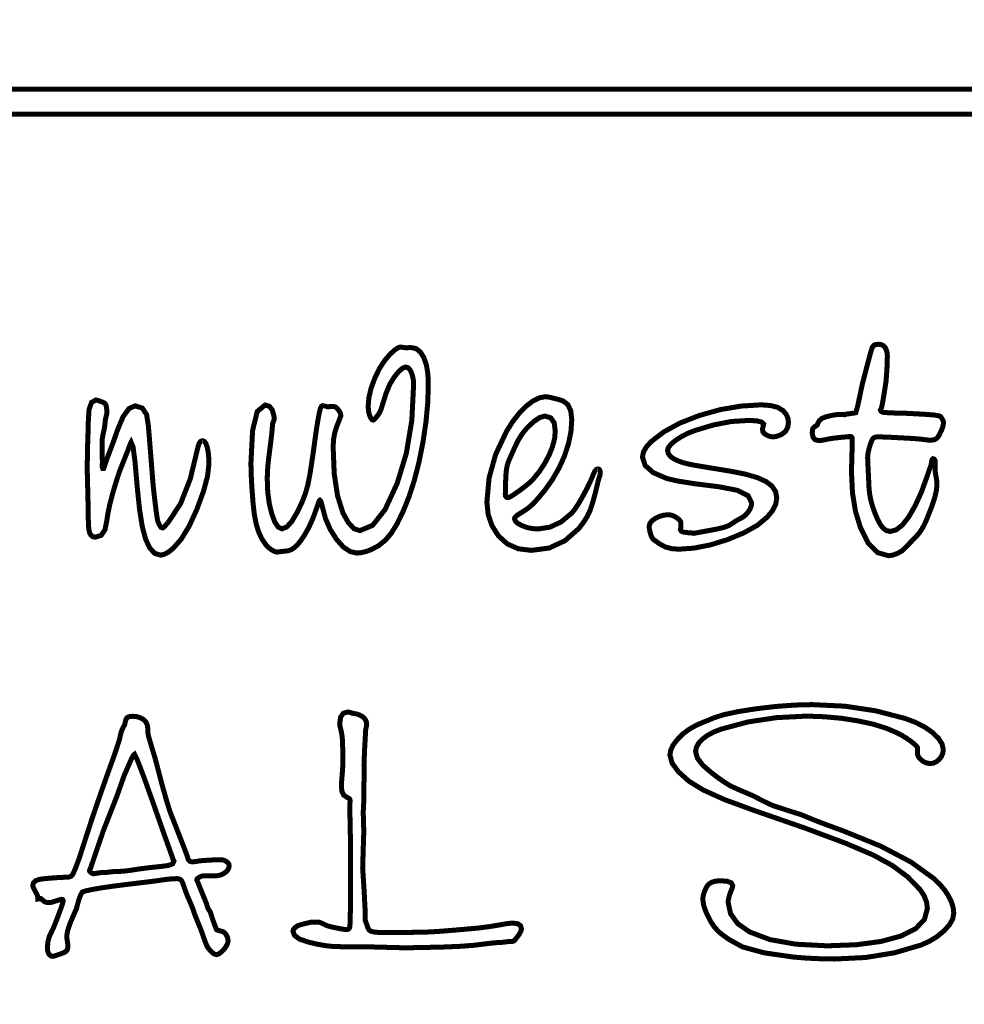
# Model space of a CAD drawing. Header units: millimetres. Extents: x 0 to 6566002, y 0 to 5716629.
# Tile 32 of 99: x 6564207 to 6564218, y 5715825 to 5715836. Entities that reach past the tile are written whole.
import ezdxf
from ezdxf import colors
from ezdxf.entities.mleader import LeaderData, LeaderLine
from ezdxf.math import Vec2, Vec3

# ---------------------------------------------------------------- set-up
doc = ezdxf.new("R2010")
doc.units = ezdxf.units.MM
doc.layers.add('!IS-W-OPIS RZĘDNYCH', color=160, linetype='Continuous', lineweight=13)
doc.styles.get("Standard").update_dxf_attribs({"font": 'arial.ttf'})

msp = doc.modelspace()

# ---------------------------------------------------------------- leaders
at = {"layer": '!IS-W-OPIS RZĘDNYCH'}
ml = msp.add_multileader_mtext('Standard', dxfattribs=at)
ml.set_content('{\\C5;STUDNIA WODOMIERZOWA}', color=256)
ml.set_leader_properties()
ml.build(insert=Vec2(0, 0))
ml.multileader.update_dxf_attribs({"has_text_frame": 1, "text_left_attachment_type": 2, "text_right_attachment_type": 2, "dogleg_length": 0.288, "arrow_head_size": 0.5})
ctx = ml.context
ctx.base_point, ctx.char_height, ctx.arrow_head_size, ctx.landing_gap_size, ctx.plane_origin = Vec3(6564820.407, 5715943.264), 0.8, 0.5, 0.104, Vec3(6564830.685, 5715951.059)
ctx.left_attachment, ctx.right_attachment, ctx.text_align_type, ctx.attachment_type = 2, 2, 1, 1
notes = []
notes.append((ctx, [(0, (0, 0, 0), (0, 0), (1, 0), 1, [])]))
ctx.mtext.insert, ctx.mtext.width, ctx.mtext.alignment, ctx.mtext.flow_direction = Vec3(6564825.378, 5715944.351), 7.02417, 2, 5
ctx.mtext.has_bg_fill, ctx.mtext.bg_color, ctx.mtext.bg_scale_factor, ctx.mtext.bg_transparency, ctx.mtext.use_window_bg_color = 1, -1073741824, 1, 0, 1
for ctx, leaders in notes:
    for number, flags, end, landing, length, lines in leaders:
        leader = LeaderData()
        leader.index, (leader.has_last_leader_line, leader.has_dogleg_vector, leader.attachment_direction) = number, flags
        leader.last_leader_point, leader.dogleg_vector, leader.dogleg_length = Vec3(end), Vec3(landing), length
        for number, points, colour, breaks in lines:
            line = LeaderLine()
            line.index, line.vertices, line.color, line.breaks = number, Vec3.list(points), colors.encode_raw_color(colour), breaks
            leader.lines.append(line)
        ctx.leaders.append(leader)

# ---------------------------------------------------------------- next in the draw order: linework, layer by layer
at = {"color": 0, "linetype": 'Continuous', "const_width": 0.0559}
for points in [[(6564169.983, 5715835.07), (6564243.472, 5715835.07), (6564243.472, 5715740.818), (6564169.983, 5715740.818)], [(6564170.262, 5715834.791), (6564243.193, 5715834.791), (6564243.193, 5715741.098), (6564170.262, 5715741.098)], [(6564216.896, 5715832.228), (6564216.924, 5715832.224), (6564216.948, 5715832.213), (6564216.967, 5715832.193), (6564216.981, 5715832.166), (6564216.99, 5715832.133), (6564216.993, 5715832.094), (6564216.991, 5715832.026), (6564216.988, 5715831.95), (6564216.982, 5715831.866), (6564216.978, 5715831.814), (6564216.955, 5715831.666), (6564216.938, 5715831.568), (6564216.928, 5715831.521), (6564216.922, 5715831.507), (6564216.917, 5715831.498), (6564216.916, 5715831.495), (6564216.921, 5715831.482), (6564216.935, 5715831.473), (6564216.955, 5715831.468), (6564217.001, 5715831.465), (6564217.088, 5715831.461), (6564217.217, 5715831.458), (6564217.401, 5715831.448), (6564217.519, 5715831.439), (6564217.571, 5715831.43), (6564217.583, 5715831.423), (6564217.594, 5715831.412), (6564217.603, 5715831.397), (6564217.612, 5715831.381), (6564217.617, 5715831.365), (6564217.619, 5715831.351), (6564217.613, 5715831.314), (6564217.595, 5715831.266), (6564217.566, 5715831.207), (6564217.544, 5715831.18), (6564217.516, 5715831.164), (6564217.48, 5715831.159), (6564217.451, 5715831.16), (6564217.409, 5715831.165), (6564217.353, 5715831.172), (6564217.315, 5715831.175), (6564217.24, 5715831.18), (6564217.128, 5715831.186), (6564217.013, 5715831.192), (6564216.93, 5715831.195), (6564216.877, 5715831.196), (6564216.85, 5715831.191), (6564216.829, 5715831.174), (6564216.816, 5715831.146), (6564216.813, 5715831.141), (6564216.81, 5715831.132), (6564216.805, 5715831.118), (6564216.787, 5715831.059), (6564216.776, 5715831.008), (6564216.773, 5715830.965), (6564216.774, 5715830.925), (6564216.78, 5715830.808), (6564216.789, 5715830.614), (6564216.796, 5715830.556), (6564216.809, 5715830.489), (6564216.83, 5715830.415), (6564216.856, 5715830.342), (6564216.884, 5715830.277), (6564216.914, 5715830.22), (6564216.947, 5715830.177), (6564216.984, 5715830.151), (6564217.025, 5715830.142), (6564217.092, 5715830.16), (6564217.161, 5715830.214), (6564217.232, 5715830.305), (6564217.303, 5715830.429), (6564217.373, 5715830.582), (6564217.439, 5715830.765), (6564217.451, 5715830.802), (6564217.46, 5715830.829), (6564217.467, 5715830.847), (6564217.474, 5715830.866), (6564217.479, 5715830.878), (6564217.48, 5715830.885), (6564217.486, 5715830.922), (6564217.493, 5715830.944), (6564217.501, 5715830.952), (6564217.515, 5715830.948), (6564217.524, 5715830.935), (6564217.527, 5715830.914), (6564217.525, 5715830.819), (6564217.525, 5715830.811), (6564217.528, 5715830.798), (6564217.531, 5715830.778), (6564217.539, 5715830.735), (6564217.544, 5715830.697), (6564217.546, 5715830.664), (6564217.539, 5715830.597), (6564217.52, 5715830.516), (6564217.488, 5715830.42), (6564217.453, 5715830.33), (6564217.423, 5715830.257), (6564217.396, 5715830.201), (6564217.371, 5715830.157), (6564217.343, 5715830.118), (6564217.313, 5715830.085), (6564217.232, 5715830.001), (6564217.181, 5715829.949), (6564217.162, 5715829.929), (6564217.105, 5715829.897), (6564217.053, 5715829.878), (6564217.006, 5715829.871), (6564216.884, 5715829.906), (6564216.78, 5715830.011), (6564216.692, 5715830.187), (6564216.637, 5715830.368), (6564216.604, 5715830.573), (6564216.593, 5715830.803), (6564216.594, 5715830.848), (6564216.596, 5715830.935), (6564216.6, 5715831.066), (6564216.6, 5715831.125), (6564216.601, 5715831.144), (6564216.602, 5715831.16), (6564216.602, 5715831.173), (6564216.599, 5715831.188), (6564216.591, 5715831.197), (6564216.579, 5715831.2), (6564216.566, 5715831.199), (6564216.553, 5715831.198), (6564216.538, 5715831.196), (6564216.524, 5715831.195), (6564216.502, 5715831.193), (6564216.469, 5715831.19), (6564216.407, 5715831.183), (6564216.351, 5715831.175), (6564216.301, 5715831.165), (6564216.273, 5715831.159), (6564216.248, 5715831.156), (6564216.227, 5715831.155), (6564216.187, 5715831.164), (6564216.164, 5715831.192), (6564216.156, 5715831.237), (6564216.157, 5715831.261), (6564216.159, 5715831.279), (6564216.162, 5715831.289), (6564216.171, 5715831.299), (6564216.187, 5715831.312), (6564216.211, 5715831.328), (6564216.218, 5715831.347), (6564216.236, 5715831.378), (6564216.264, 5715831.402), (6564216.303, 5715831.418), (6564216.372, 5715831.435), (6564216.434, 5715831.445), (6564216.489, 5715831.448), (6564216.494, 5715831.447), (6564216.502, 5715831.445), (6564216.514, 5715831.442), (6564216.538, 5715831.45), (6564216.593, 5715831.457), (6564216.627, 5715831.462), (6564216.641, 5715831.465), (6564216.649, 5715831.495), (6564216.655, 5715831.516), (6564216.66, 5715831.53), (6564216.713, 5715831.781), (6564216.769, 5715831.996), (6564216.806, 5715832.134), (6564216.825, 5715832.195), (6564216.839, 5715832.213), (6564216.863, 5715832.225)], [(6564210.668, 5715830.49), (6564210.661, 5715830.484), (6564210.652, 5715830.465), (6564210.642, 5715830.433), (6564210.593, 5715830.296), (6564210.543, 5715830.184), (6564210.492, 5715830.095), (6564210.452, 5715830.036), (6564210.414, 5715829.99), (6564210.38, 5715829.959), (6564210.347, 5715829.938), (6564210.31, 5715829.926), (6564210.271, 5715829.922), (6564210.189, 5715829.912), (6564210.172, 5715829.915), (6564210.15, 5715829.925), (6564210.124, 5715829.94), (6564210.099, 5715829.959), (6564210.078, 5715829.978), (6564210.062, 5715829.998), (6564210.017, 5715830.066), (6564209.982, 5715830.143), (6564209.957, 5715830.227), (6564209.937, 5715830.329), (6564209.922, 5715830.461), (6564209.91, 5715830.623), (6564209.904, 5715830.725), (6564209.9, 5715830.821), (6564209.899, 5715830.91), (6564209.917, 5715831.266), (6564209.969, 5715831.479), (6564210.057, 5715831.551), (6564210.104, 5715831.537), (6564210.137, 5715831.496), (6564210.155, 5715831.428), (6564210.159, 5715831.398), (6564210.158, 5715831.391), (6564210.153, 5715831.377), (6564210.145, 5715831.355), (6564210.141, 5715831.344), (6564210.138, 5715831.321), (6564210.136, 5715831.286), (6564210.132, 5715831.241), (6564210.119, 5715831.133), (6564210.097, 5715830.961), (6564210.088, 5715830.878), (6564210.082, 5715830.797), (6564210.081, 5715830.717), (6564210.086, 5715830.58), (6564210.103, 5715830.454), (6564210.131, 5715830.338), (6564210.166, 5715830.245), (6564210.204, 5715830.19), (6564210.245, 5715830.171), (6564210.298, 5715830.192), (6564210.355, 5715830.254), (6564210.416, 5715830.358), (6564210.467, 5715830.465), (6564210.506, 5715830.565), (6564210.533, 5715830.661), (6564210.558, 5715830.789), (6564210.589, 5715830.992), (6564210.627, 5715831.267), (6564210.638, 5715831.338), (6564210.65, 5715831.408), (6564210.664, 5715831.478), (6564210.674, 5715831.516), (6564210.685, 5715831.538), (6564210.697, 5715831.544), (6564210.749, 5715831.532), (6564210.823, 5715831.534), (6564210.84, 5715831.529), (6564210.856, 5715831.517), (6564210.874, 5715831.496), (6564210.889, 5715831.474), (6564210.898, 5715831.452), (6564210.901, 5715831.432), (6564210.895, 5715831.416), (6564210.88, 5715831.375), (6564210.854, 5715831.31), (6564210.833, 5715831.241), (6564210.82, 5715831.168), (6564210.815, 5715831.088), (6564210.827, 5715830.786), (6564210.864, 5715830.54), (6564210.924, 5715830.349), (6564210.985, 5715830.239), (6564211.048, 5715830.173), (6564211.114, 5715830.151), (6564211.255, 5715830.21), (6564211.394, 5715830.386), (6564211.53, 5715830.681), (6564211.631, 5715831.013), (6564211.692, 5715831.378), (6564211.712, 5715831.776), (6564211.709, 5715831.828), (6564211.7, 5715831.875), (6564211.686, 5715831.916), (6564211.668, 5715831.949), (6564211.647, 5715831.968), (6564211.624, 5715831.974), (6564211.589, 5715831.962), (6564211.546, 5715831.924), (6564211.496, 5715831.862), (6564211.448, 5715831.784), (6564211.405, 5715831.682), (6564211.366, 5715831.556), (6564211.349, 5715831.503), (6564211.332, 5715831.464), (6564211.315, 5715831.439), (6564211.29, 5715831.408), (6564211.272, 5715831.389), (6564211.261, 5715831.383), (6564211.248, 5715831.388), (6564211.235, 5715831.405), (6564211.223, 5715831.432), (6564211.213, 5715831.465), (6564211.208, 5715831.501), (6564211.206, 5715831.54), (6564211.214, 5715831.635), (6564211.238, 5715831.738), (6564211.279, 5715831.849), (6564211.33, 5715831.955), (6564211.387, 5715832.044), (6564211.449, 5715832.116), (6564211.5, 5715832.163), (6564211.539, 5715832.189), (6564211.565, 5715832.197), (6564211.624, 5715832.189), (6564211.684, 5715832.191), (6564211.74, 5715832.179), (6564211.787, 5715832.142), (6564211.825, 5715832.082), (6564211.854, 5715832), (6564211.871, 5715831.9), (6564211.876, 5715831.782), (6564211.87, 5715831.579), (6564211.85, 5715831.365), (6564211.817, 5715831.14), (6564211.773, 5715830.919), (6564211.721, 5715830.715), (6564211.661, 5715830.529), (6564211.593, 5715830.361), (6564211.527, 5715830.226), (6564211.463, 5715830.122), (6564211.396, 5715830.043), (6564211.32, 5715829.982), (6564211.236, 5715829.938), (6564211.177, 5715829.917), (6564211.125, 5715829.905), (6564211.08, 5715829.901), (6564211.004, 5715829.918), (6564210.928, 5715829.969), (6564210.852, 5715830.055), (6564210.783, 5715830.164), (6564210.73, 5715830.285), (6564210.694, 5715830.42), (6564210.684, 5715830.459), (6564210.675, 5715830.483)], [(6564209.36, 5715831.153), (6564209.38, 5715831.145), (6564209.397, 5715831.122), (6564209.411, 5715831.083), (6564209.422, 5715831.031), (6564209.428, 5715830.966), (6564209.43, 5715830.89), (6564209.415, 5715830.757), (6564209.37, 5715830.59), (6564209.296, 5715830.388), (6564209.211, 5715830.203), (6564209.123, 5715830.058), (6564209.031, 5715829.953), (6564208.978, 5715829.911), (6564208.932, 5715829.887), (6564208.892, 5715829.878), (6564208.826, 5715829.898), (6564208.771, 5715829.957), (6564208.725, 5715830.055), (6564208.687, 5715830.198), (6564208.657, 5715830.389), (6564208.632, 5715830.629), (6564208.607, 5715830.913), (6564208.585, 5715831.083), (6564208.568, 5715831.14), (6564208.563, 5715831.136), (6564208.556, 5715831.123), (6564208.548, 5715831.101), (6564208.531, 5715831.056), (6564208.505, 5715830.99), (6564208.47, 5715830.901), (6564208.433, 5715830.808), (6564208.396, 5715830.696), (6564208.357, 5715830.564), (6564208.324, 5715830.436), (6564208.303, 5715830.337), (6564208.293, 5715830.267), (6564208.272, 5715830.162), (6564208.23, 5715830.099), (6564208.164, 5715830.078), (6564208.138, 5715830.083), (6564208.117, 5715830.098), (6564208.102, 5715830.122), (6564208.093, 5715830.16), (6564208.087, 5715830.214), (6564208.086, 5715830.285), (6564208.085, 5715830.347), (6564208.083, 5715830.46), (6564208.079, 5715830.625), (6564208.077, 5715830.708), (6564208.075, 5715830.786), (6564208.075, 5715830.858), (6564208.075, 5715830.925), (6564208.076, 5715830.994), (6564208.077, 5715831.066), (6564208.082, 5715831.214), (6564208.085, 5715831.314), (6564208.086, 5715831.366), (6564208.094, 5715831.5), (6564208.122, 5715831.58), (6564208.171, 5715831.607), (6564208.18, 5715831.605), (6564208.196, 5715831.601), (6564208.219, 5715831.593), (6564208.242, 5715831.584), (6564208.259, 5715831.577), (6564208.269, 5715831.571), (6564208.282, 5715831.553), (6564208.29, 5715831.517), (6564208.293, 5715831.463), (6564208.291, 5715831.451), (6564208.286, 5715831.428), (6564208.277, 5715831.394), (6564208.272, 5715831.346), (6564208.268, 5715831.311), (6564208.265, 5715831.289), (6564208.251, 5715831.228), (6564208.242, 5715831.178), (6564208.239, 5715831.138), (6564208.243, 5715830.907), (6564208.241, 5715830.879), (6564208.242, 5715830.857), (6564208.247, 5715830.844), (6564208.254, 5715830.84), (6564208.257, 5715830.844), (6564208.262, 5715830.856), (6564208.268, 5715830.877), (6564208.279, 5715830.91), (6564208.292, 5715830.948), (6564208.309, 5715830.992), (6564208.34, 5715831.073), (6564208.374, 5715831.165), (6564208.41, 5715831.269), (6564208.473, 5715831.42), (6564208.539, 5715831.511), (6564208.608, 5715831.542), (6564208.687, 5715831.517), (6564208.736, 5715831.444), (6564208.755, 5715831.321), (6564208.767, 5715831.179), (6564208.785, 5715830.955), (6564208.809, 5715830.651), (6564208.832, 5715830.45), (6564208.849, 5715830.318), (6564208.86, 5715830.257), (6564208.878, 5715830.215), (6564208.895, 5715830.189), (6564208.914, 5715830.181), (6564208.924, 5715830.185), (6564208.938, 5715830.199), (6564208.957, 5715830.222), (6564208.964, 5715830.23), (6564208.974, 5715830.242), (6564208.986, 5715830.257), (6564209.115, 5715830.453), (6564209.223, 5715830.729), (6564209.309, 5715831.086), (6564209.321, 5715831.123), (6564209.338, 5715831.146)], [(6564213.767, 5715830.838), (6564213.778, 5715830.835), (6564213.786, 5715830.827), (6564213.791, 5715830.813), (6564213.793, 5715830.797), (6564213.792, 5715830.778), (6564213.786, 5715830.757), (6564213.772, 5715830.715), (6564213.738, 5715830.572), (6564213.707, 5715830.459), (6564213.678, 5715830.374), (6564213.645, 5715830.305), (6564213.602, 5715830.238), (6564213.552, 5715830.173), (6564213.398, 5715830.038), (6564213.223, 5715829.957), (6564213.025, 5715829.931), (6564212.878, 5715829.949), (6564212.756, 5715830.003), (6564212.657, 5715830.093), (6564212.586, 5715830.206), (6564212.543, 5715830.331), (6564212.529, 5715830.468), (6564212.553, 5715830.737), (6564212.626, 5715830.999), (6564212.747, 5715831.256), (6564212.815, 5715831.364), (6564212.888, 5715831.458), (6564212.965, 5715831.537), (6564213.044, 5715831.597), (6564213.117, 5715831.632), (6564213.185, 5715831.644), (6564213.202, 5715831.642), (6564213.233, 5715831.636), (6564213.278, 5715831.625), (6564213.325, 5715831.613), (6564213.358, 5715831.603), (6564213.379, 5715831.596), (6564213.432, 5715831.555), (6564213.464, 5715831.485), (6564213.475, 5715831.385), (6564213.466, 5715831.256), (6564213.439, 5715831.122), (6564213.394, 5715830.984), (6564213.333, 5715830.848), (6564213.258, 5715830.718), (6564213.17, 5715830.595), (6564213.112, 5715830.526), (6564213.065, 5715830.472), (6564213.027, 5715830.434), (6564212.99, 5715830.403), (6564212.944, 5715830.371), (6564212.887, 5715830.336), (6564212.859, 5715830.317), (6564212.842, 5715830.3), (6564212.836, 5715830.285), (6564212.846, 5715830.258), (6564212.873, 5715830.232), (6564212.92, 5715830.207), (6564212.976, 5715830.186), (6564213.034, 5715830.174), (6564213.094, 5715830.169), (6564213.229, 5715830.189), (6564213.355, 5715830.247), (6564213.473, 5715830.345), (6564213.508, 5715830.387), (6564213.55, 5715830.451), (6564213.6, 5715830.538), (6564213.649, 5715830.631), (6564213.689, 5715830.713), (6564213.718, 5715830.786), (6564213.733, 5715830.815), (6564213.749, 5715830.832)], [(6564215.444, 5715831.379), (6564215.252, 5715831.367), (6564215.051, 5715831.328), (6564214.842, 5715831.265), (6564214.765, 5715831.234), (6564214.696, 5715831.198), (6564214.632, 5715831.157), (6564214.583, 5715831.116), (6564214.553, 5715831.079), (6564214.543, 5715831.047), (6564214.551, 5715831.01), (6564214.577, 5715830.976), (6564214.619, 5715830.948), (6564214.669, 5715830.925), (6564214.719, 5715830.907), (6564214.771, 5715830.894), (6564214.86, 5715830.877), (6564215.021, 5715830.85), (6564215.254, 5715830.812), (6564215.417, 5715830.779), (6564215.546, 5715830.741), (6564215.641, 5715830.698), (6564215.707, 5715830.647), (6564215.747, 5715830.586), (6564215.76, 5715830.515), (6564215.748, 5715830.445), (6564215.713, 5715830.374), (6564215.655, 5715830.303), (6564215.546, 5715830.212), (6564215.397, 5715830.128), (6564215.209, 5715830.05), (6564215.016, 5715829.991), (6564214.836, 5715829.956), (6564214.671, 5715829.944), (6564214.589, 5715829.95), (6564214.516, 5715829.97), (6564214.453, 5715830.004), (6564214.418, 5715830.029), (6564214.393, 5715830.047), (6564214.38, 5715830.059), (6564214.372, 5715830.069), (6564214.364, 5715830.084), (6564214.357, 5715830.103), (6564214.347, 5715830.137), (6564214.34, 5715830.169), (6564214.338, 5715830.199), (6564214.346, 5715830.231), (6564214.368, 5715830.26), (6564214.407, 5715830.288), (6564214.453, 5715830.31), (6564214.503, 5715830.324), (6564214.556, 5715830.328), (6564214.585, 5715830.324), (6564214.615, 5715830.313), (6564214.646, 5715830.294), (6564214.673, 5715830.273), (6564214.688, 5715830.252), (6564214.692, 5715830.233), (6564214.688, 5715830.157), (6564214.696, 5715830.144), (6564214.722, 5715830.135), (6564214.764, 5715830.129), (6564214.782, 5715830.127), (6564214.797, 5715830.126), (6564214.81, 5715830.125), (6564214.82, 5715830.123), (6564214.827, 5715830.121), (6564214.831, 5715830.121), (6564214.841, 5715830.122), (6564214.854, 5715830.124), (6564214.869, 5715830.127), (6564214.901, 5715830.133), (6564214.971, 5715830.146), (6564215.081, 5715830.166), (6564215.163, 5715830.185), (6564215.225, 5715830.207), (6564215.267, 5715830.233), (6564215.293, 5715830.252), (6564215.32, 5715830.268), (6564215.347, 5715830.282), (6564215.382, 5715830.301), (6564215.413, 5715830.326), (6564215.441, 5715830.358), (6564215.463, 5715830.393), (6564215.476, 5715830.427), (6564215.48, 5715830.461), (6564215.44, 5715830.541), (6564215.318, 5715830.601), (6564215.115, 5715830.64), (6564214.843, 5715830.674), (6564214.649, 5715830.705), (6564214.532, 5715830.733), (6564214.382, 5715830.798), (6564214.293, 5715830.877), (6564214.263, 5715830.97), (6564214.274, 5715831.027), (6564214.306, 5715831.084), (6564214.359, 5715831.142), (6564214.502, 5715831.252), (6564214.681, 5715831.35), (6564214.899, 5715831.435), (6564215.132, 5715831.5), (6564215.362, 5715831.539), (6564215.587, 5715831.553), (6564215.691, 5715831.545), (6564215.772, 5715831.524), (6564215.831, 5715831.488), (6564215.864, 5715831.448), (6564215.884, 5715831.405), (6564215.89, 5715831.357), (6564215.882, 5715831.301), (6564215.857, 5715831.257), (6564215.815, 5715831.224), (6564215.781, 5715831.209), (6564215.75, 5715831.2), (6564215.721, 5715831.196), (6564215.692, 5715831.199), (6564215.665, 5715831.207), (6564215.638, 5715831.221), (6564215.617, 5715831.237), (6564215.604, 5715831.255), (6564215.6, 5715831.273), (6564215.6, 5715831.278), (6564215.601, 5715831.282), (6564215.602, 5715831.286), (6564215.615, 5715831.338), (6564215.59, 5715831.361), (6564215.533, 5715831.375)], [(6564213.178, 5715831.428), (6564213.119, 5715831.412), (6564213.049, 5715831.365), (6564212.968, 5715831.287), (6564212.919, 5715831.225), (6564212.874, 5715831.151), (6564212.832, 5715831.064), (6564212.822, 5715831.039), (6564212.81, 5715831.013), (6564212.798, 5715830.987), (6564212.774, 5715830.932), (6564212.757, 5715830.883), (6564212.748, 5715830.84), (6564212.742, 5715830.787), (6564212.738, 5715830.704), (6564212.736, 5715830.591), (6564212.734, 5715830.559), (6564212.737, 5715830.537), (6564212.747, 5715830.523), (6564212.764, 5715830.519), (6564212.788, 5715830.527), (6564212.831, 5715830.554), (6564212.894, 5715830.598), (6564212.959, 5715830.647), (6564213.008, 5715830.688), (6564213.041, 5715830.72), (6564213.112, 5715830.807), (6564213.172, 5715830.898), (6564213.223, 5715830.994), (6564213.261, 5715831.089), (6564213.284, 5715831.178), (6564213.291, 5715831.261), (6564213.279, 5715831.352), (6564213.241, 5715831.408)], [(6564216.094, 5715828.084), (6564215.757, 5715828.067), (6564215.439, 5715828.019), (6564215.137, 5715827.938), (6564215.056, 5715827.906), (6564214.987, 5715827.869), (6564214.931, 5715827.827), (6564214.889, 5715827.782), (6564214.864, 5715827.736), (6564214.855, 5715827.69), (6564214.875, 5715827.616), (6564214.936, 5715827.536), (6564215.037, 5715827.449), (6564215.121, 5715827.386), (6564215.187, 5715827.341), (6564215.235, 5715827.311), (6564215.289, 5715827.285), (6564215.376, 5715827.247), (6564215.494, 5715827.197), (6564215.504, 5715827.192), (6564215.526, 5715827.181), (6564215.559, 5715827.163), (6564215.629, 5715827.128), (6564215.681, 5715827.103), (6564215.714, 5715827.088), (6564215.765, 5715827.071), (6564215.869, 5715827.037), (6564216.025, 5715826.988), (6564216.104, 5715826.956), (6564216.167, 5715826.93), (6564216.215, 5715826.911), (6564216.269, 5715826.89), (6564216.364, 5715826.855), (6564216.501, 5715826.805), (6564216.921, 5715826.634), (6564217.257, 5715826.457), (6564217.509, 5715826.275), (6564217.574, 5715826.213), (6564217.629, 5715826.149), (6564217.674, 5715826.081), (6564217.707, 5715826.013), (6564217.727, 5715825.949), (6564217.733, 5715825.889), (6564217.722, 5715825.825), (6564217.686, 5715825.76), (6564217.626, 5715825.692), (6564217.549, 5715825.628), (6564217.462, 5715825.575), (6564217.366, 5715825.532), (6564217.071, 5715825.446), (6564216.751, 5715825.394), (6564216.405, 5715825.377), (6564216.245, 5715825.38), (6564216.091, 5715825.387), (6564215.944, 5715825.399), (6564215.619, 5715825.446), (6564215.378, 5715825.512), (6564215.222, 5715825.598), (6564215.203, 5715825.612), (6564215.184, 5715825.627), (6564215.164, 5715825.64), (6564215.111, 5715825.682), (6564215.064, 5715825.735), (6564215.021, 5715825.799), (6564214.974, 5715825.893), (6564214.945, 5715825.975), (6564214.936, 5715826.044), (6564214.938, 5715826.07), (6564214.945, 5715826.101), (6564214.957, 5715826.136), (6564214.972, 5715826.169), (6564214.987, 5715826.194), (6564215.002, 5715826.211), (6564215.034, 5715826.232), (6564215.078, 5715826.245), (6564215.134, 5715826.249), (6564215.209, 5715826.243), (6564215.254, 5715826.225), (6564215.269, 5715826.195), (6564215.266, 5715826.179), (6564215.258, 5715826.154), (6564215.244, 5715826.12), (6564215.23, 5715826.079), (6564215.221, 5715826.042), (6564215.218, 5715826.008), (6564215.245, 5715825.882), (6564215.324, 5715825.772), (6564215.457, 5715825.679), (6564215.685, 5715825.593), (6564215.974, 5715825.542), (6564216.322, 5715825.524), (6564216.649, 5715825.536), (6564216.923, 5715825.573), (6564217.145, 5715825.633), (6564217.309, 5715825.716), (6564217.406, 5715825.818), (6564217.439, 5715825.94), (6564217.43, 5715826.011), (6564217.403, 5715826.081), (6564217.358, 5715826.15), (6564217.221, 5715826.291), (6564217.047, 5715826.42), (6564216.835, 5715826.536), (6564216.533, 5715826.665), (6564216.083, 5715826.833), (6564215.487, 5715827.04), (6564215.174, 5715827.155), (6564214.938, 5715827.262), (6564214.78, 5715827.359), (6564214.663, 5715827.465), (6564214.592, 5715827.562), (6564214.569, 5715827.652), (6564214.578, 5715827.704), (6564214.605, 5715827.761), (6564214.651, 5715827.822), (6564214.709, 5715827.881), (6564214.775, 5715827.932), (6564214.849, 5715827.975), (6564214.883, 5715827.991), (6564214.931, 5715828.012), (6564214.994, 5715828.037), (6564215.011, 5715828.044), (6564215.033, 5715828.053), (6564215.06, 5715828.065), (6564215.17, 5715828.1), (6564215.328, 5715828.134), (6564215.533, 5715828.166), (6564215.754, 5715828.192), (6564215.96, 5715828.207), (6564216.151, 5715828.212), (6564216.516, 5715828.195), (6564216.863, 5715828.143), (6564217.193, 5715828.057), (6564217.31, 5715828.013), (6564217.411, 5715827.961), (6564217.497, 5715827.901), (6564217.563, 5715827.836), (6564217.603, 5715827.773), (6564217.616, 5715827.71), (6564217.611, 5715827.671), (6564217.596, 5715827.635), (6564217.571, 5715827.602), (6564217.54, 5715827.576), (6564217.506, 5715827.56), (6564217.469, 5715827.555), (6564217.436, 5715827.56), (6564217.404, 5715827.572), (6564217.373, 5715827.593), (6564217.348, 5715827.618), (6564217.333, 5715827.643), (6564217.327, 5715827.669), (6564217.33, 5715827.731), (6564217.321, 5715827.746), (6564217.296, 5715827.771), (6564217.254, 5715827.804), (6564217.204, 5715827.839), (6564217.155, 5715827.869), (6564217.107, 5715827.895), (6564216.983, 5715827.948), (6564216.836, 5715827.994), (6564216.665, 5715828.031), (6564216.479, 5715828.06), (6564216.289, 5715828.077)], [(6564209.558, 5715826.484), (6564209.582, 5715826.482), (6564209.605, 5715826.475), (6564209.626, 5715826.463), (6564209.643, 5715826.449), (6564209.653, 5715826.433), (6564209.656, 5715826.417), (6564209.651, 5715826.388), (6564209.635, 5715826.361), (6564209.608, 5715826.337), (6564209.574, 5715826.318), (6564209.538, 5715826.307), (6564209.498, 5715826.303), (6564209.378, 5715826.305), (6564209.361, 5715826.303), (6564209.343, 5715826.298), (6564209.324, 5715826.289), (6564209.308, 5715826.278), (6564209.298, 5715826.268), (6564209.295, 5715826.258), (6564209.304, 5715826.239), (6564209.336, 5715826.159), (6564209.406, 5715825.988), (6564209.417, 5715825.946), (6564209.445, 5715825.902), (6564209.474, 5715825.814), (6564209.495, 5715825.756), (6564209.509, 5715825.719), (6564209.516, 5715825.703), (6564209.525, 5715825.699), (6564209.543, 5715825.693), (6564209.571, 5715825.687), (6564209.59, 5715825.68), (6564209.607, 5715825.667), (6564209.622, 5715825.649), (6564209.634, 5715825.626), (6564209.641, 5715825.602), (6564209.644, 5715825.577), (6564209.639, 5715825.553), (6564209.627, 5715825.526), (6564209.607, 5715825.496), (6564209.572, 5715825.457), (6564209.541, 5715825.434), (6564209.513, 5715825.426), (6564209.487, 5715825.434), (6564209.455, 5715825.46), (6564209.419, 5715825.502), (6564209.404, 5715825.531), (6564209.38, 5715825.594), (6564209.346, 5715825.691), (6564209.27, 5715825.879), (6564209.256, 5715825.924), (6564209.234, 5715825.979), (6564209.206, 5715826.045), (6564209.189, 5715826.083), (6564209.166, 5715826.144), (6564209.137, 5715826.228), (6564209.124, 5715826.253), (6564209.103, 5715826.268), (6564209.075, 5715826.273), (6564209.026, 5715826.271), (6564208.97, 5715826.266), (6564208.909, 5715826.258), (6564208.872, 5715826.252), (6564208.79, 5715826.241), (6564208.663, 5715826.226), (6564208.505, 5715826.207), (6564208.359, 5715826.188), (6564208.227, 5715826.169), (6564208.121, 5715826.15), (6564208.052, 5715826.135), (6564208.02, 5715826.124), (6564208.001, 5715826.092), (6564207.98, 5715826.036), (6564207.958, 5715825.956), (6564207.956, 5715825.944), (6564207.944, 5715825.916), (6564207.924, 5715825.872), (6564207.88, 5715825.768), (6564207.854, 5715825.687), (6564207.845, 5715825.629), (6564207.846, 5715825.617), (6564207.847, 5715825.605), (6564207.85, 5715825.592), (6564207.854, 5715825.563), (6564207.857, 5715825.539), (6564207.858, 5715825.519), (6564207.856, 5715825.498), (6564207.852, 5715825.481), (6564207.844, 5715825.469), (6564207.831, 5715825.458), (6564207.81, 5715825.447), (6564207.781, 5715825.435), (6564207.736, 5715825.42), (6564207.705, 5715825.41), (6564207.687, 5715825.407), (6564207.672, 5715825.41), (6564207.659, 5715825.419), (6564207.646, 5715825.433), (6564207.637, 5715825.452), (6564207.632, 5715825.472), (6564207.63, 5715825.495), (6564207.635, 5715825.566), (6564207.651, 5715825.628), (6564207.678, 5715825.684), (6564207.693, 5715825.714), (6564207.717, 5715825.772), (6564207.75, 5715825.859), (6564207.782, 5715825.944), (6564207.8, 5715826), (6564207.807, 5715826.025), (6564207.804, 5715826.034), (6564207.797, 5715826.04), (6564207.786, 5715826.042), (6564207.773, 5715826.039), (6564207.744, 5715826.03), (6564207.698, 5715826.016), (6564207.682, 5715826.01), (6564207.664, 5715826.007), (6564207.644, 5715826.006), (6564207.624, 5715826.007), (6564207.607, 5715826.012), (6564207.593, 5715826.019), (6564207.557, 5715826.051), (6564207.523, 5715826.045), (6564207.52, 5715826.084), (6564207.491, 5715826.138), (6564207.473, 5715826.175), (6564207.467, 5715826.195), (6564207.475, 5715826.226), (6564207.497, 5715826.249), (6564207.536, 5715826.263), (6564207.565, 5715826.268), (6564207.612, 5715826.274), (6564207.674, 5715826.279), (6564207.74, 5715826.284), (6564207.793, 5715826.287), (6564207.834, 5715826.288), (6564207.871, 5715826.291), (6564207.896, 5715826.3), (6564207.911, 5715826.316), (6564207.946, 5715826.396), (6564207.989, 5715826.513), (6564208.039, 5715826.669), (6564208.132, 5715826.954), (6564208.218, 5715827.206), (6564208.296, 5715827.427), (6564208.383, 5715827.669), (6564208.433, 5715827.822), (6564208.447, 5715827.887), (6564208.458, 5715827.921), (6564208.473, 5715827.955), (6564208.492, 5715827.99), (6564208.5, 5715828.026), (6564208.508, 5715828.052), (6564208.518, 5715828.067), (6564208.531, 5715828.075), (6564208.551, 5715828.08), (6564208.578, 5715828.082), (6564208.626, 5715828.078), (6564208.667, 5715828.065), (6564208.702, 5715828.045), (6564208.728, 5715828.018), (6564208.743, 5715827.985), (6564208.749, 5715827.947), (6564208.75, 5715827.912), (6564208.752, 5715827.885), (6564208.755, 5715827.868), (6564208.766, 5715827.83), (6564208.791, 5715827.744), (6564208.832, 5715827.61), (6564208.904, 5715827.335), (6564208.959, 5715827.139), (6564208.996, 5715827.021), (6564209.101, 5715826.753), (6564209.165, 5715826.587), (6564209.189, 5715826.523), (6564209.199, 5715826.488), (6564209.216, 5715826.467), (6564209.24, 5715826.46), (6564209.261, 5715826.461), (6564209.287, 5715826.464), (6564209.316, 5715826.469), (6564209.35, 5715826.473), (6564209.42, 5715826.478), (6564209.526, 5715826.484), (6564209.537, 5715826.484), (6564209.548, 5715826.484)], [(6564212.822, 5715825.777), (6564212.873, 5715825.77), (6564212.904, 5715825.748), (6564212.914, 5715825.713), (6564212.907, 5715825.686), (6564212.888, 5715825.65), (6564212.854, 5715825.605), (6564212.842, 5715825.591), (6564212.832, 5715825.581), (6564212.824, 5715825.576), (6564212.812, 5715825.573), (6564212.792, 5715825.571), (6564212.765, 5715825.571), (6564212.719, 5715825.565), (6564212.679, 5715825.561), (6564212.645, 5715825.56), (6564212.598, 5715825.556), (6564212.511, 5715825.546), (6564212.383, 5715825.53), (6564212.243, 5715825.519), (6564212.033, 5715825.51), (6564211.752, 5715825.504), (6564211.605, 5715825.502), (6564211.23, 5715825.512), (6564211.023, 5715825.512), (6564210.875, 5715825.515), (6564210.785, 5715825.519), (6564210.717, 5715825.528), (6564210.634, 5715825.543), (6564210.537, 5715825.566), (6564210.442, 5715825.598), (6564210.386, 5715825.639), (6564210.367, 5715825.687), (6564210.373, 5715825.707), (6564210.393, 5715825.729), (6564210.426, 5715825.751), (6564210.449, 5715825.758), (6564210.499, 5715825.771), (6564210.576, 5715825.789), (6564210.617, 5715825.789), (6564210.646, 5715825.788), (6564210.663, 5715825.786), (6564210.679, 5715825.78), (6564210.702, 5715825.77), (6564210.734, 5715825.754), (6564210.755, 5715825.746), (6564210.792, 5715825.736), (6564210.845, 5715825.724), (6564210.899, 5715825.714), (6564210.94, 5715825.707), (6564210.967, 5715825.705), (6564210.983, 5715825.708), (6564210.994, 5715825.717), (6564211, 5715825.733), (6564211.003, 5715825.765), (6564211.006, 5715825.828), (6564211.007, 5715825.92), (6564211.007, 5715826.618), (6564211.007, 5715826.753), (6564211.003, 5715826.95), (6564211.001, 5715827.036), (6564211.001, 5715827.076), (6564211.002, 5715827.104), (6564211.003, 5715827.122), (6564211.004, 5715827.131), (6564211.005, 5715827.138), (6564211.005, 5715827.143), (6564211.001, 5715827.158), (6564210.988, 5715827.17), (6564210.967, 5715827.18), (6564210.933, 5715827.203), (6564210.913, 5715827.244), (6564210.907, 5715827.301), (6564210.908, 5715827.334), (6564210.911, 5715827.375), (6564210.915, 5715827.425), (6564210.92, 5715827.485), (6564210.923, 5715827.547), (6564210.924, 5715827.611), (6564210.924, 5715827.645), (6564210.923, 5715827.68), (6564210.922, 5715827.718), (6564210.92, 5715827.768), (6564210.918, 5715827.802), (6564210.918, 5715827.82), (6564210.914, 5715827.867), (6564210.904, 5715827.919), (6564210.89, 5715827.977), (6564210.889, 5715827.985), (6564210.888, 5715827.993), (6564210.888, 5715828.001), (6564210.898, 5715828.073), (6564210.929, 5715828.116), (6564210.98, 5715828.13), (6564210.993, 5715828.128), (6564211.011, 5715828.123), (6564211.035, 5715828.115), (6564211.077, 5715828.108), (6564211.113, 5715828.095), (6564211.145, 5715828.076), (6564211.169, 5715828.052), (6564211.184, 5715828.025), (6564211.189, 5715827.996), (6564211.188, 5715827.983), (6564211.184, 5715827.962), (6564211.178, 5715827.934), (6564211.165, 5715827.699), (6564211.159, 5715827.539), (6564211.161, 5715827.453), (6564211.157, 5715827.247), (6564211.157, 5715827.143), (6564211.15, 5715827.004), (6564211.155, 5715826.913), (6564211.155, 5715826.851), (6564211.157, 5715826.809), (6564211.144, 5715826.391), (6564211.157, 5715826.193), (6564211.165, 5715826.054), (6564211.168, 5715825.972), (6564211.172, 5715825.926), (6564211.172, 5715825.864), (6564211.172, 5715825.825), (6564211.173, 5715825.809), (6564211.175, 5715825.8), (6564211.182, 5715825.782), (6564211.193, 5715825.754), (6564211.202, 5715825.724), (6564211.216, 5715825.701), (6564211.235, 5715825.687), (6564211.265, 5715825.679), (6564211.313, 5715825.674), (6564211.377, 5715825.672), (6564211.594, 5715825.673), (6564211.76, 5715825.675), (6564211.874, 5715825.678), (6564211.984, 5715825.684), (6564212.136, 5715825.696), (6564212.331, 5715825.713), (6564212.442, 5715825.723), (6564212.563, 5715825.739), (6564212.694, 5715825.761), (6564212.744, 5715825.77), (6564212.787, 5715825.775)], [(6564208.601, 5715827.658), (6564208.587, 5715827.645), (6564208.565, 5715827.604), (6564208.535, 5715827.535), (6564208.486, 5715827.423), (6564208.405, 5715827.193), (6564208.255, 5715826.811), (6564208.108, 5715826.381), (6564208.103, 5715826.373), (6564208.1, 5715826.367), (6564208.099, 5715826.363), (6564208.101, 5715826.355), (6564208.108, 5715826.347), (6564208.118, 5715826.339), (6564208.13, 5715826.331), (6564208.14, 5715826.327), (6564208.149, 5715826.327), (6564208.238, 5715826.342), (6564208.287, 5715826.342), (6564208.364, 5715826.351), (6564208.432, 5715826.353), (6564208.498, 5715826.358), (6564208.56, 5715826.366), (6564208.67, 5715826.383), (6564208.785, 5715826.397), (6564208.902, 5715826.409), (6564208.98, 5715826.42), (6564209.026, 5715826.437), (6564209.043, 5715826.46), (6564209.042, 5715826.463), (6564209.04, 5715826.468), (6564209.036, 5715826.474), (6564209.003, 5715826.567), (6564208.928, 5715826.776), (6564208.813, 5715827.104), (6564208.703, 5715827.411), (6564208.632, 5715827.596)]]:
    msp.add_lwpolyline(points, close=True, dxfattribs=at)

doc.saveas('drawing.dxf')
